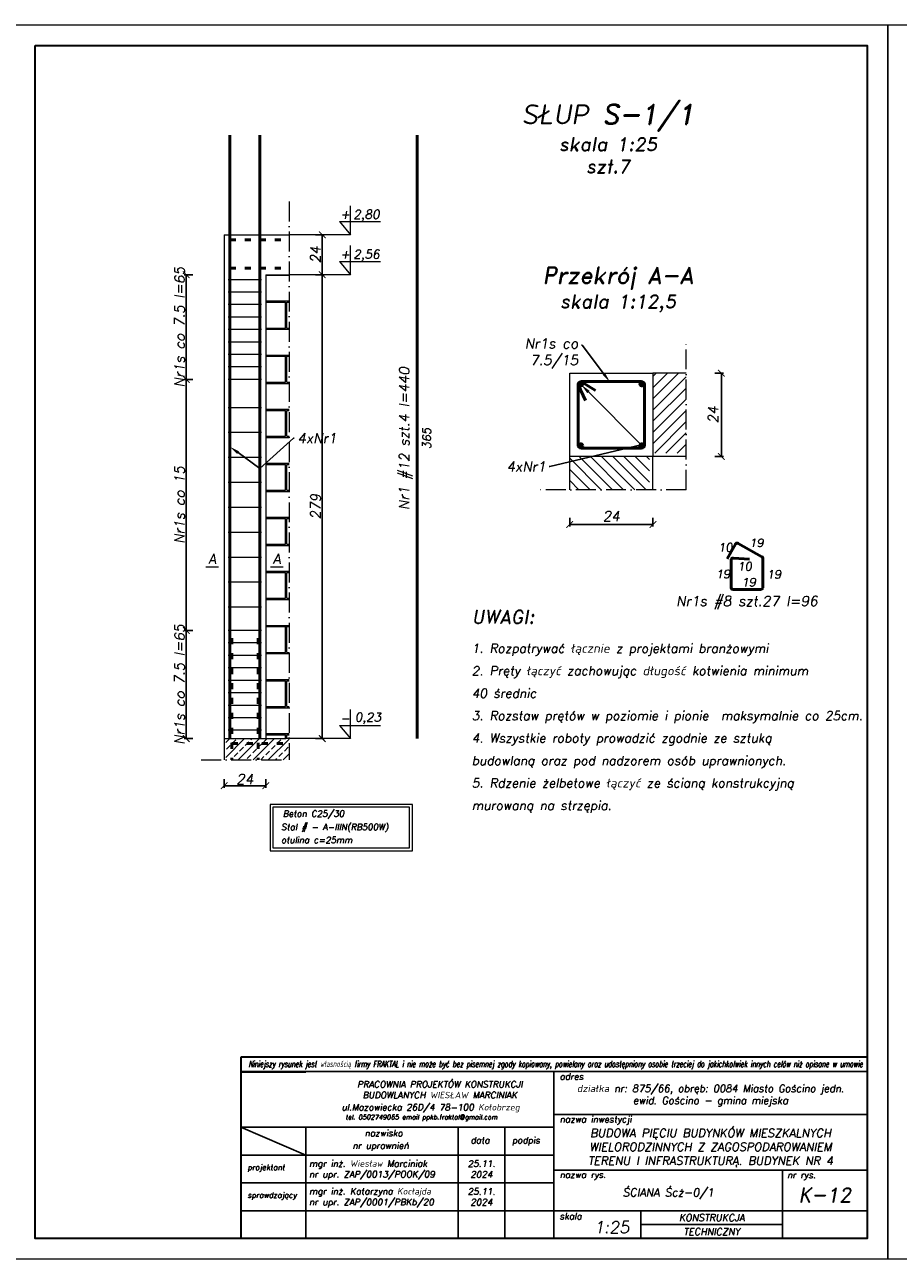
# Model space of a CAD drawing. Header units: millimetres. Extents: x 295948 to 312016, y 6878 to 18016.
# Tile 48 of 252: x 303148 to 303673, y 12818 to 13561. Entities that reach past the tile are written whole.
import ezdxf
from ezdxf import colors
from ezdxf.entities.mleader import LeaderData, LeaderLine
from ezdxf.math import Vec2, Vec3

# ---------------------------------------------------------------- set-up
doc = ezdxf.new("R2010")
doc.units = ezdxf.units.MM
doc.linetypes.add('ACAD_ISO03W100', pattern=[30, 12, -18])
doc.linetypes.add('ACAD_ISO10W100', pattern=[18, 12, -3, 0, -3])
for name, color, linetype, lineweight in [('konstrukcja', 3, 'Continuous', 35), ('konstrukcja fundamenty', 6, 'ACAD_ISO10W100', 35), ('konstrukcja wymiary', 1, 'Continuous', 13), ('kreskowanie', 253, 'Continuous', 0), ('opisy', 2, 'Continuous', 18), ('osie', 5, 'ACAD_ISO10W100', 13), ('zbrojenie', 4, 'Continuous', 50), ('ściany konstrukcja', 85, 'Continuous', 20)]:
    doc.layers.add(name, color=color, linetype=linetype, lineweight=lineweight)
doc.layers.add('tabelka', color=5, linetype='Continuous')
doc.styles.add('KONSTRUKCJA', font='romand.shx', dxfattribs={"oblique": 10})
doc.styles.add('konstrukcja3', font='romand.shx', dxfattribs={"oblique": 10, "height": 6})
doc.styles.add('mój opis', font='romand.shx', dxfattribs={"oblique": 20})
doc.styles.get("Standard").update_dxf_attribs({"font": 'romand.shx', "oblique": 10})
doc.dimstyles.new('125', dxfattribs={"dimtxt": 6, "dimasz": 4, "dimexe": 1.25, "dimexo": 0.625, "dimgap": 1, "dimtad": 1, "dimdec": 0, "dimtxsty": 'konstrukcja3', "dimblk": 'ARCHTICK', "dimcen": 2.5, "dimadec": 0, "dimazin": 0, "dimtfac": 1, "dimtdec": 0, "dimtix": 1, "dimtmove": 0, "dimatfit": 3, "dimfxl": 4, "dimfxlon": 1, "dimarcsym": 0})
doc.dimstyles.new('125 do 112.5', dxfattribs={"dimtxt": 6, "dimasz": 4, "dimexe": 1.25, "dimexo": 0.625, "dimgap": 2, "dimtad": 1, "dimdec": 0, "dimlfac": 0.5, "dimrnd": 0.5, "dimtxsty": 'konstrukcja3', "dimblk": 'ARCHTICK', "dimcen": 2.5, "dimadec": 0, "dimazin": 0, "dimtfac": 1, "dimtdec": 0, "dimtix": 1, "dimtmove": 0, "dimatfit": 3, "dimfxl": 4, "dimfxlon": 1, "dimarcsym": 0})

# ---------------------------------------------------------------- blocks, each defined once
blk = doc.blocks.new('_ArchTick')
at = {"color": 0, "linetype": 'ByBlock', "lineweight": 13, "const_width": 0.15}
blk.add_lwpolyline([(-0.5, -0.5), (0.5, 0.5)], dxfattribs=at)
blk = doc.blocks.new('*D1698')
at = {"layer": 'Defpoints', "color": 0, "transparency": 16777216}
for p in [(303267.37, 13131.34), (303292.37, 13131.34), (303292.37, 13103.02)]:
    blk.add_point(p, dxfattribs=at)
at = {"layer": 'konstrukcja wymiary', "color": 0, "lineweight": -2, "transparency": 16777216}
for p, q in [((303267.37, 13107.02), (303267.37, 13101.77)), ((303292.37, 13107.02), (303292.37, 13101.77)), ((303267.37, 13103.02), (303292.37, 13103.02))]:
    blk.add_line(p, q, dxfattribs=at)
at = {"layer": 'konstrukcja wymiary', "color": 0, "lineweight": -2, "transparency": 16777216, "xscale": 4, "yscale": 4, "zscale": 4, "rotation": 180}
blk.add_blockref('_ArchTick', (303267.37, 13103.02), dxfattribs=at)
at = {"layer": 'konstrukcja wymiary', "color": 0, "lineweight": -2, "transparency": 16777216, "xscale": 4, "yscale": 4, "zscale": 4}
blk.add_blockref('_ArchTick', (303292.37, 13103.02), dxfattribs=at)
at = {"layer": 'konstrukcja wymiary', "color": 0, "transparency": 16777216, "insert": (303279.87, 13107.02), "char_height": 6, "attachment_point": 5, "style": 'konstrukcja3'}
blk.add_mtext('24', dxfattribs=at)
blk = doc.blocks.new('*D1699')
at = {"layer": 'Defpoints', "color": 0, "transparency": 16777216}
for p in [(303244.61, 13196.34), (303270.87, 13196.34), (303267.37, 13131.34)]:
    blk.add_point(p, dxfattribs=at)
at = {"layer": 'konstrukcja wymiary', "color": 0, "lineweight": -2, "transparency": 16777216}
for p, q in [((303248.61, 13196.34), (303243.36, 13196.34)), ((303244.61, 13131.34), (303244.61, 13196.34)), ((303248.61, 13131.34), (303243.36, 13131.34))]:
    blk.add_line(p, q, dxfattribs=at)
at = {"layer": 'konstrukcja wymiary', "color": 0, "lineweight": -2, "transparency": 16777216, "xscale": 4, "yscale": 4, "zscale": 4}
for p, rotation in [((303244.61, 13196.34), 90), ((303244.61, 13131.34), 270)]:
    blk.add_blockref('_ArchTick', p, dxfattribs=dict(at, rotation=rotation))
at = {"layer": 'konstrukcja wymiary', "color": 0, "transparency": 16777216, "insert": (303240.61, 13163.84), "char_height": 6, "attachment_point": 5, "rotation": 90, "style": 'konstrukcja3'}
blk.add_mtext('Nr1s co 7.5 l=65', dxfattribs=at)
blk = doc.blocks.new('*D1700')
at = {"layer": 'Defpoints', "color": 0, "transparency": 16777216}
for p in [(303244.61, 13347.34), (303270.89, 13347.34), (303270.87, 13196.34)]:
    blk.add_point(p, dxfattribs=at)
at = {"layer": 'konstrukcja wymiary', "color": 0, "lineweight": -2, "transparency": 16777216}
for p, q in [((303248.61, 13347.34), (303243.36, 13347.34)), ((303244.61, 13196.34), (303244.61, 13347.34)), ((303248.61, 13196.34), (303243.36, 13196.34))]:
    blk.add_line(p, q, dxfattribs=at)
at = {"layer": 'konstrukcja wymiary', "color": 0, "lineweight": -2, "transparency": 16777216, "xscale": 4, "yscale": 4, "zscale": 4}
for p, rotation in [((303244.61, 13347.34), 90), ((303244.61, 13196.34), 270)]:
    blk.add_blockref('_ArchTick', p, dxfattribs=dict(at, rotation=rotation))
at = {"layer": 'konstrukcja wymiary', "color": 0, "transparency": 16777216, "insert": (303240.61, 13271.84), "char_height": 6, "attachment_point": 5, "rotation": 90, "style": 'konstrukcja3'}
blk.add_mtext('Nr1s co 15', dxfattribs=at)
blk = doc.blocks.new('*D1701')
at = {"layer": 'Defpoints', "color": 0, "transparency": 16777216}
for p in [(303244.61, 13410.34), (303292.37, 13410.34), (303270.89, 13347.34)]:
    blk.add_point(p, dxfattribs=at)
at = {"layer": 'konstrukcja wymiary', "color": 0, "lineweight": -2, "transparency": 16777216}
for p, q in [((303248.61, 13410.34), (303243.36, 13410.34)), ((303244.61, 13347.34), (303244.61, 13410.34)), ((303248.61, 13347.34), (303243.36, 13347.34))]:
    blk.add_line(p, q, dxfattribs=at)
at = {"layer": 'konstrukcja wymiary', "color": 0, "lineweight": -2, "transparency": 16777216, "xscale": 4, "yscale": 4, "zscale": 4}
for p, rotation in [((303244.61, 13410.34), 90), ((303244.61, 13347.34), 270)]:
    blk.add_blockref('_ArchTick', p, dxfattribs=dict(at, rotation=rotation))
at = {"layer": 'konstrukcja wymiary', "color": 0, "transparency": 16777216, "insert": (303240.61, 13378.84), "char_height": 6, "attachment_point": 5, "rotation": 90, "style": 'konstrukcja3'}
blk.add_mtext('Nr1s co 7.5 l=65', dxfattribs=at)
blk = doc.blocks.new('*D1704')
at = {"layer": 'Defpoints', "color": 0, "transparency": 16777216}
for p in [(303306.37, 13410.34), (303326.37, 13410.34), (303304.37, 13131.34)]:
    blk.add_point(p, dxfattribs=at)
at = {"layer": 'konstrukcja wymiary', "color": 0, "lineweight": -2, "transparency": 16777216}
for p, q in [((303322.37, 13410.34), (303327.62, 13410.34)), ((303326.37, 13131.34), (303326.37, 13410.34)), ((303322.37, 13131.34), (303327.62, 13131.34))]:
    blk.add_line(p, q, dxfattribs=at)
at = {"layer": 'konstrukcja wymiary', "color": 0, "lineweight": -2, "transparency": 16777216, "xscale": 4, "yscale": 4, "zscale": 4}
for p, rotation in [((303326.37, 13410.34), 90), ((303326.37, 13131.34), 270)]:
    blk.add_blockref('_ArchTick', p, dxfattribs=dict(at, rotation=rotation))
at = {"layer": 'konstrukcja wymiary', "color": 0, "transparency": 16777216, "insert": (303322.37, 13270.84), "char_height": 6, "attachment_point": 5, "rotation": 90, "style": 'konstrukcja3'}
blk.add_mtext('279', dxfattribs=at)
blk = doc.blocks.new('*D1705')
at = {"layer": 'Defpoints', "color": 0, "transparency": 16777216}
for p in [(303306.37, 13434.34), (303326.37, 13434.34), (303306.37, 13410.34)]:
    blk.add_point(p, dxfattribs=at)
at = {"layer": 'konstrukcja wymiary', "color": 0, "lineweight": -2, "transparency": 16777216}
for p, q in [((303322.37, 13434.34), (303327.62, 13434.34)), ((303326.37, 13410.34), (303326.37, 13434.34)), ((303322.37, 13410.34), (303327.62, 13410.34))]:
    blk.add_line(p, q, dxfattribs=at)
at = {"layer": 'konstrukcja wymiary', "color": 0, "lineweight": -2, "transparency": 16777216, "xscale": 4, "yscale": 4, "zscale": 4}
for p, rotation in [((303326.37, 13434.34), 90), ((303326.37, 13410.34), 270)]:
    blk.add_blockref('_ArchTick', p, dxfattribs=dict(at, rotation=rotation))
at = {"layer": 'konstrukcja wymiary', "color": 0, "transparency": 16777216, "insert": (303322.37, 13422.34), "char_height": 6, "attachment_point": 5, "rotation": 90, "style": 'konstrukcja3'}
blk.add_mtext('24', dxfattribs=at)
blk = doc.blocks.new('*D1702')
at = {"layer": 'Defpoints', "color": 0, "transparency": 16777216}
for p in [(303475.08, 13301.05), (303525.08, 13301.05), (303525.08, 13260.11)]:
    blk.add_point(p, dxfattribs=at)
at = {"layer": 'konstrukcja wymiary', "color": 0, "lineweight": -2, "transparency": 16777216}
for p, q in [((303475.08, 13264.11), (303475.08, 13258.86)), ((303525.08, 13264.11), (303525.08, 13258.86)), ((303475.08, 13260.11), (303525.08, 13260.11))]:
    blk.add_line(p, q, dxfattribs=at)
at = {"layer": 'konstrukcja wymiary', "color": 0, "lineweight": -2, "transparency": 16777216, "xscale": 4, "yscale": 4, "zscale": 4, "rotation": 180}
blk.add_blockref('_ArchTick', (303475.08, 13260.11), dxfattribs=at)
at = {"layer": 'konstrukcja wymiary', "color": 0, "lineweight": -2, "transparency": 16777216, "xscale": 4, "yscale": 4, "zscale": 4}
blk.add_blockref('_ArchTick', (303525.08, 13260.11), dxfattribs=at)
at = {"layer": 'konstrukcja wymiary', "color": 0, "transparency": 16777216, "insert": (303500.08, 13265.11), "char_height": 6, "attachment_point": 5, "style": 'konstrukcja3'}
blk.add_mtext('24', dxfattribs=at)
blk = doc.blocks.new('*D1703')
at = {"layer": 'Defpoints', "color": 0, "transparency": 16777216}
for p in [(303475.08, 13351.05), (303566.21, 13351.05), (303475.08, 13301.05)]:
    blk.add_point(p, dxfattribs=at)
at = {"layer": 'konstrukcja wymiary', "color": 0, "lineweight": -2, "transparency": 16777216}
for p, q in [((303562.21, 13351.05), (303567.46, 13351.05)), ((303566.21, 13301.05), (303566.21, 13351.05)), ((303562.21, 13301.05), (303567.46, 13301.05))]:
    blk.add_line(p, q, dxfattribs=at)
at = {"layer": 'konstrukcja wymiary', "color": 0, "lineweight": -2, "transparency": 16777216, "xscale": 4, "yscale": 4, "zscale": 4}
for p, rotation in [((303566.21, 13351.05), 90), ((303566.21, 13301.05), 270)]:
    blk.add_blockref('_ArchTick', p, dxfattribs=dict(at, rotation=rotation))
at = {"layer": 'konstrukcja wymiary', "color": 0, "transparency": 16777216, "insert": (303561.21, 13326.05), "char_height": 6, "attachment_point": 5, "rotation": 90, "style": 'konstrukcja3'}
blk.add_mtext('24', dxfattribs=at)

msp = doc.modelspace()

# ---------------------------------------------------------------- hatches: boundary and pattern name
at = {"layer": 'kreskowanie'}
h = msp.add_hatch(dxfattribs=at)
h.set_pattern_fill('AR-B816C', color=256, scale=0.08, style=0)
h.set_pattern_definition([(0, (88790.84, 5265.746), (16.256, 16.256), [31.75, -0.762]), (0, (88774.585, 5266.508), (16.256, 16.256), [31.75, -0.762]), (90, (88790.84, 5265.746), (-16.256, 16.256), [-17.018, 15.494]), (90, (88790.079, 5265.746), (-16.256, 16.256), [-17.018, 15.494])])
h.paths.add_polyline_path([(303306.375, 13311.628), (303292.375, 13309.74), (303292.375, 13131.339), (303304.375, 13131.339), (303306.375, 13131.339)])
h.paths.add_polyline_path([(303306.375, 13311.628), (303306.375, 13410.339), (303292.375, 13410.339), (303292.375, 13309.74)])
h.paths.add_polyline_path([(303294.94, 13234.926), (303302.511, 13234.926), (303304.09, 13243.881), (303296.519, 13243.881)], flags=24)
h = msp.add_hatch(dxfattribs=at)
h.set_pattern_fill('ANSI31', color=256, scale=1.5, style=0)
h.set_pattern_definition([(45, (167496.268, 9175.165), (-3.36759605, 3.36759605), [])])
h.paths.add_polyline_path([(303545.081, 13351.047), (303525.081, 13351.047), (303525.081, 13303.047), (303545.081, 13303.047)])
h = msp.add_hatch(dxfattribs=at)
h.set_pattern_fill('ANSI31', color=256, scale=1.5, angle=-90, style=0)
h.set_pattern_definition([(315, (299347.1985, 149329.8597), (3.36759605, 3.36759605), [])])
h.paths.add_polyline_path([(303523.081, 13281.047), (303523.081, 13301.047), (303475.081, 13301.047), (303475.081, 13281.047)])
h = msp.add_hatch(dxfattribs=at)
h.set_pattern_fill('ANSI33', color=256, style=0)
h.set_pattern_definition([(45, (126153.488, -12129.762), (-4.49012806, 4.49012806), []), (45, (126157.978, -12129.762), (-4.49012806, 4.49012806), [3.175, -1.5875])])
h.paths.add_polyline_path([(303268.375, 13131.339), (303268.375, 13118.566), (303306.375, 13118.566), (303306.375, 13131.339)])
at = {"layer": 'zbrojenie'}
h = msp.add_hatch(color=256, dxfattribs=at)
edge = h.paths.add_edge_path()
edge.add_arc((303481.738, 13344.655), 1.188, 360, 540, ccw=False)
edge.add_arc((303481.738, 13344.655), 1.188, 180, 360, ccw=False)
h = msp.add_hatch(color=256, dxfattribs=at)
edge = h.paths.add_edge_path()
edge.add_arc((303518.423, 13344.655), 1.188, 0, 180)
edge.add_arc((303518.423, 13344.655), 1.188, 180, 360)
h = msp.add_hatch(color=256, dxfattribs=at)
edge = h.paths.add_edge_path()
edge.add_arc((303481.738, 13307.439), 1.188, 180, 360)
edge.add_arc((303481.738, 13307.439), 1.188, 360, 540)
h = msp.add_hatch(color=256, dxfattribs=at)
edge = h.paths.add_edge_path()
edge.add_arc((303518.423, 13307.439), 1.188, 180, 360, ccw=False)
edge.add_arc((303518.423, 13307.439), 1.188, 0, 180, ccw=False)

# ---------------------------------------------------------------- linework, layer by layer
msp.add_line((303277.394, 12930.642), (303316.429, 12930.642))
at = {"layer": 'konstrukcja'}
msp.add_lwpolyline([(303153.785, 13548.187), (303653.785, 13548.187), (303653.785, 12830.687), (303153.785, 12830.687)], close=True, dxfattribs=at)
at = {"layer": 'konstrukcja fundamenty', "linetype": 'Continuous'}
for p, q in [((303653.785, 12939.836), (303277.394, 12939.836)), ((303277.394, 12939.836), (303277.394, 12830.687)), ((303277.394, 12931.058), (303277.394, 12830.687))]:
    msp.add_line(p, q, dxfattribs=at)
at = {"layer": 'konstrukcja wymiary'}
for p, q in [((303343.414, 13434.339), (303306.375, 13434.339)), ((303343.414, 13410.339), (303306.375, 13410.339)), ((303289.875, 13407.339), (303269.875, 13407.339)), ((303289.875, 13399.839), (303269.875, 13399.839)), ((303289.875, 13392.339), (303269.875, 13392.339)), ((303289.875, 13384.839), (303269.875, 13384.839)), ((303289.875, 13377.339), (303269.875, 13377.339)), ((303289.875, 13369.839), (303269.875, 13369.839)), ((303289.875, 13362.339), (303269.875, 13362.339)), ((303289.875, 13354.839), (303269.875, 13354.839)), ((303289.875, 13347.339), (303269.875, 13347.339)), ((303289.875, 13330.339), (303269.875, 13330.339)), ((303289.875, 13315.339), (303269.875, 13315.339)), ((303289.875, 13300.339), (303269.875, 13300.339)), ((303289.875, 13285.339), (303269.875, 13285.339)), ((303289.875, 13270.339), (303269.875, 13270.339)), ((303289.875, 13255.339), (303269.875, 13255.339)), ((303289.875, 13240.339), (303269.875, 13240.339)), ((303264.009, 13234.507), (303256.382, 13234.507)), ((303302.799, 13234.507), (303295.172, 13234.507)), ((303289.875, 13225.339), (303269.875, 13225.339)), ((303289.875, 13210.339), (303269.875, 13210.339)), ((303289.875, 13196.339), (303269.875, 13196.339)), ((303289.875, 13188.839), (303269.875, 13188.839)), ((303289.875, 13181.339), (303269.875, 13181.339)), ((303289.875, 13173.839), (303269.875, 13173.839)), ((303289.875, 13166.339), (303269.875, 13166.339)), ((303289.875, 13158.839), (303269.875, 13158.839)), ((303289.875, 13151.339), (303269.875, 13151.339)), ((303289.875, 13143.839), (303269.875, 13143.839)), ((303289.875, 13136.339), (303269.875, 13136.339)), ((303343.414, 13131.339), (303304.375, 13131.339))]:
    msp.add_line(p, q, dxfattribs=at)
for points in [[(303141.285, 13560.687), (303666.285, 13560.687), (303666.285, 12818.187), (303141.285, 12818.187)], [(303666.285, 13560.687), (304191.285, 13560.687), (304191.285, 12818.187), (303666.285, 12818.187)], [(303294.966, 13063.903), (303380.503, 13063.903), (303380.503, 13091.694), (303294.966, 13091.694)], [(303296.646, 13065.583), (303378.823, 13065.583), (303378.823, 13090.014), (303296.646, 13090.014)]]:
    msp.add_lwpolyline(points, close=True, dxfattribs=at)
at = {"layer": 'opisy'}
for p, q in [((303343.414, 13434.339), (303343.414, 13451.815)), ((303336.755, 13442.229), (303361.402, 13442.229)), ((303336.755, 13442.229), (303343.414, 13434.339)), ((303343.414, 13410.339), (303343.414, 13427.815)), ((303336.755, 13418.229), (303361.402, 13418.229)), ((303336.755, 13418.229), (303343.414, 13410.339)), ((303343.414, 13131.339), (303343.414, 13148.815)), ((303336.755, 13139.229), (303361.402, 13139.229)), ((303336.755, 13139.229), (303343.414, 13131.339))]:
    msp.add_line(p, q, dxfattribs=at)
at = {"layer": 'osie'}
for p, q in [((303306.375, 13454.418), (303306.375, 13118.566)), ((303545.081, 13281.047), (303545.081, 13371.047)), ((303545.081, 13281.047), (303455.081, 13281.047)), ((303253.572, 13118.566), (303306.375, 13118.566))]:
    msp.add_line(p, q, dxfattribs=at)
at = {"layer": 'tabelka', "color": 2, "linetype": 'ByBlock'}
for p, q in [((303653.785, 12931.058), (303277.394, 12931.058)), ((303653.785, 12931.058), (303277.394, 12931.058)), ((303465.589, 12931.058), (303465.589, 12830.687)), ((303465.589, 12931.058), (303465.589, 12830.687)), ((303653.785, 12931.058), (303653.785, 12830.687)), ((303653.785, 12931.058), (303653.785, 12830.687)), ((303465.589, 12905.284), (303653.785, 12905.284)), ((303277.394, 12897.601), (303465.589, 12897.601)), ((303277.394, 12897.601), (303316.56, 12880.873)), ((303277.394, 12897.601), (303465.589, 12897.601)), ((303277.394, 12897.601), (303316.56, 12880.873)), ((303316.56, 12897.601), (303316.56, 12830.687)), ((303316.56, 12897.601), (303316.56, 12830.687)), ((303408.043, 12897.601), (303408.043, 12830.687)), ((303408.043, 12897.601), (303408.043, 12830.687)), ((303436.075, 12897.601), (303436.075, 12830.687)), ((303277.394, 12880.873), (303465.589, 12880.873)), ((303277.394, 12880.873), (303465.589, 12880.873)), ((303465.589, 12871.816), (303653.785, 12871.816)), ((303465.589, 12871.816), (303653.785, 12871.816)), ((303603.027, 12871.816), (303603.027, 12830.687)), ((303603.027, 12871.816), (303603.027, 12830.687)), ((303277.394, 12864.144), (303465.589, 12864.144)), ((303277.394, 12864.144), (303465.589, 12864.144)), ((303277.394, 12847.416), (303653.785, 12847.416)), ((303277.394, 12847.416), (303603.027, 12847.416)), ((303517.866, 12847.416), (303517.866, 12830.687)), ((303517.866, 12847.416), (303517.866, 12830.687)), ((303517.866, 12839.052), (303603.027, 12839.052)), ((303277.394, 12830.687), (303653.785, 12830.687)), ((303277.394, 12830.687), (303653.785, 12830.687)), ((303319.215, 12830.687), (303653.785, 12830.687)), ((303319.215, 12830.687), (303653.785, 12830.687))]:
    msp.add_line(p, q, dxfattribs=at)
at = {"layer": 'zbrojenie', "ltscale": 0.5}
for p, q in [((303270.894, 13131.339), (303270.894, 13494.339)), ((303288.875, 13131.339), (303288.875, 13494.339)), ((303383.41, 13131.339), (303383.41, 13494.339))]:
    msp.add_line(p, q, dxfattribs=at)
at = {"layer": 'zbrojenie', "linetype": 'ACAD_ISO03W100', "ltscale": 0.3}
for p, q in [((303270.894, 13431.339), (303306.375, 13431.339)), ((303270.894, 13414.166), (303306.375, 13414.166)), ((303272.012, 13191.761), (303272.012, 13118.566)), ((303287.8, 13191.761), (303287.8, 13118.566)), ((303272.012, 13128.339), (303306.375, 13128.339))]:
    msp.add_line(p, q, dxfattribs=at)
at = {"layer": 'zbrojenie'}
for p, q in [((303480.081, 13344.047), (303484.523, 13334.652)), ((303482.081, 13345.967), (303490.524, 13340.651)), ((303574.663, 13248.19), (303569.792, 13239.442)), ((303590.622, 13240.703), (303576.325, 13248.747)), ((303572.078, 13238.937), (303572.078, 13222.038)), ((303573.424, 13239.926), (303583.211, 13239.272)), ((303591.078, 13222.038), (303591.078, 13239.533)), ((303573.078, 13221.038), (303590.078, 13221.038))]:
    msp.add_line(p, q, dxfattribs=at)
msp.add_lwpolyline([(303482.081, 13346.047), (303518.081, 13346.047, -0.4142136), (303520.081, 13344.047), (303520.081, 13308.047, -0.4142136), (303518.081, 13306.047), (303482.081, 13306.047, -0.4142136), (303480.081, 13308.047), (303480.081, 13344.047, -0.4142136)], format="xyb", close=True, dxfattribs=at)
for centre in [(303481.738, 13344.655), (303518.423, 13344.655), (303481.738, 13307.439), (303518.423, 13307.439)]:
    msp.add_circle(centre, 1.188, dxfattribs=at)
for centre, radius, start, end in [((303575.703, 13247.844), 1.096, 55.439477, 161.610495), ((303573.157, 13238.879), 1.08, 75.683383, 176.898135), ((303590.281, 13239.896), 0.875, 335.461843, 67.114953), ((303573.078, 13222.038), 1, 180, 270), ((303590.078, 13222.038), 1, 270, 0)]:
    msp.add_arc(centre, radius, start, end, dxfattribs=at)
at = {"layer": 'ściany konstrukcja'}
for p, q in [((303267.375, 13434.339), (303267.375, 13118.566)), ((303267.375, 13434.339), (303306.375, 13434.339)), ((303292.375, 13410.339), (303292.375, 13131.339)), ((303292.375, 13410.339), (303306.375, 13410.339)), ((303545.081, 13351.047), (303525.081, 13351.047)), ((303475.081, 13281.047), (303475.081, 13301.047)), ((303545.081, 13301.047), (303525.081, 13301.047)), ((303525.081, 13281.047), (303525.081, 13301.047)), ((303267.375, 13131.339), (303304.375, 13131.339))]:
    msp.add_line(p, q, dxfattribs=at)
msp.add_lwpolyline([(303475.081, 13351.047), (303525.081, 13351.047), (303525.081, 13301.047), (303475.081, 13301.047)], close=True, dxfattribs=at)

# ---------------------------------------------------------------- texts
at = {"insert": (303281.984, 12937.608), "char_height": 3.801927, "width": 361.1286, "attachment_point": 1}
msp.add_mtext('{\\Fsimplex|c238;\\W0.6;Niniejszy rysunek jest własnością firmy FRAKTAL i nie może być bez pisemnej zgody kopiowany, powielany oraz udostępniony osobie trzeciej do jakichkolwiek innych celów niż opisane w umowie}', dxfattribs=at)
at = {"style": 'mój opis'}
for s, insert, char_height, width, attachment_point in [('{\\Q10;adres}', (303469.043, 12930.097), 3.87233, 191.63894, 1), ('\\pxqc;{\\Q10;PRACOWNIA PROJEKTÓW KONSTRUKCJI\\PBUDOWLANYCH WIESŁAW MARCINIAK}', (303301.187, 12925.368), 3.87233, 191.63894, 1), ('\\pxqc;{\\Q10;działka nr: 875/66, obręb: 0084 Miasto Gościno jedn. ewid. Gościno - gmina miejska }', (303559.687, 12916.613), 4.33333, 188.19538, 5), ('{\\Q10;ul.Mazowiecka 26D/4 78-100 Kołobrzeg\\P\\pxql;\\H0.85511x; \\H0.85714x;tel. 0502749065 email ppkb.fraktal@gmail.com}', (303337.992, 12911.574), 3.87233, 191.63894, 1), ('{\\Q10;nazwa inwestycji}', (303469.043, 12904.322), 3.87233, 191.63894, 1), ('\\pxsm1,qc;{\\Q10;BUDOWA PIĘCIU BUDYNKÓW MIESZKALNYCH WIELORODZINNYCH Z ZAGOSPODAROWANIEM TERENU I INFRASTRUKTURĄ. BUDYNEK NR 4}', (303559.687, 12885.22), 4.999995, 188.19538, 5), ('{\\Q10;nazwisko}', (303351.822, 12896.032), 3.87233, 191.63894, 1), ('{\\Q10;data}', (303415.496, 12891.729), 3.87233, 191.63894, 1), ('{\\Q10;podpis}', (303440.401, 12891.729), 3.87233, 191.63894, 1), ('{\\Q10;nr uprawnień}', (303344.513, 12888.518), 3.87233, 191.63894, 1), ('\\pxt20;{\\Q10;projektant}', (303281.418, 12875.164), 3.31128, 191.63894, 1), ('{\\Q10;mgr inż. Wiesław Marciniak}', (303318.44, 12877.758), 3.87233, 191.63894, 1), ('{\\Q10;25.11.\\P2024}', (303422.059, 12872.509), 3.87233, 28.03215, 5), ('\\A1;{\\Q10;nr upr. ZAP/0013/POOK/09}', (303318.44, 12871.282), 3.87233, 191.63894, 1), ('{\\Q10;nazwa rys.}', (303469.043, 12870.977), 3.86666, 191.63894, 1), ('{\\Q10;nr rys.}', (303605.743, 12870.87), 3.87233, 191.63894, 1), ('{\\Q10;mgr inż. Katarzyna Kocłajda}', (303318.44, 12861.029), 3.87233, 191.63894, 1), ('{\\Q10;25.11.\\P2024}', (303422.059, 12855.78), 3.87233, 28.03215, 5), ('\\pxqc;{\\Q10;ŚCIANA Ścż-0/1}', (303534.308, 12857.625), 4.79999, 137.43732, 5), ('{\\Q10;K-12}', (303628.406, 12856.936), 8.62312, 50.75806, 5), ('\\pxt20;{\\Q10;sprawdzający}', (303281.418, 12858.435), 3.31128, 191.63894, 1), ('\\A1;{\\Q10;nr upr. ZAP/0001/PBKb/20}', (303318.44, 12854.553), 3.87233, 191.63894, 1), ('{\\Q10;skala}', (303468.974, 12846.042), 3.87233, 191.63894, 1), ('{\\Q10;KONSTRUKCJA}', (303560.446, 12843.234), 4.18212, 85.16082, 5), ('{\\Q10;1:25}', (303489.748, 12841.041), 7.04061, 191.63894, 1), ('{\\Q10;TECHNICZNY}', (303560.446, 12834.87), 4.18212, 85.16082, 5)]:
    msp.add_mtext(s, dxfattribs=dict(at, insert=insert, char_height=char_height, width=width, attachment_point=attachment_point))
at = {"layer": 'opisy', "style": 'KONSTRUKCJA'}
for s, insert, char_height, width, attachment_point in [('SŁUP S-1/1\\P\\pxqc;{\\H0.66666x;skala 1:25\\Pszt.7}', (303498.098, 13492.116), 12, 259.43806, 5), ('+', (303337.171, 13449.26), 5.25, 5.25172, 1), ('2,80', (303345.077, 13449.26), 5.25, 5.25172, 1), ('+', (303337.171, 13425.26), 5.25, 5.25172, 1), ('2,56', (303345.077, 13425.26), 5.25, 5.25172, 1), ('\\pxqc;{\\H0.66667x;Przekrój A-A}\\P{\\H0.53333x;skala 1:12,5}', (303504.167, 13401.398), 15, 314.05598, 5), ('\\pxql;10', (303605.897, 13248.859), 5, 41.60004, 3), ('\\pxql;19', (303626.27, 13251.579), 5, 43.21363, 3), ('\\pxql;19', (303606.193, 13232.828), 5, 43.21363, 3), ('\\pxql;10', (303619.158, 13237.438), 5, 43.21363, 3), ('\\pxql;19', (303636.804, 13232.656), 5, 43.21363, 3), ('\\pxql;19', (303621.59, 13227.893), 5, 43.21363, 3), ('\\pxqc;Nr1s #8 szt.27 l=96', (303581.578, 13213.071), 6, 122.63167, 5), ('\\A1;\\pxsm1.5;{\\H1.5x;UWAGI:\\P}1. Rozpatrywać łącznie z projektami branżowymi\\P2. Pręty łączyć zachowując długość kotwienia minimum 40 średnic\\P3. Rozstaw prętów w poziomie i pionie  maksymalnie co 25cm.\\P4. Wszystkie roboty prowadzić zgodnie ze sztuką budowlaną oraz pod nadzorem osób uprawnionych.\\P5. Rdzenie żelbetowe łączyć ze ścianą konstrukcyjną murowaną na strzępia.', (303416.201, 13208.592), 5.4, 226.45844, 1), ('-', (303337.171, 13146.26), 5.25, 5.25172, 1), ('0,23', (303345.983, 13146.85), 5.25, 5.25172, 1), ('Beton C25/30', (303302.652, 13088.124), 3.78, 119.54237, 1), ('Stal # - A-IIIN(RB500W) ', (303301.667, 13080.107), 3.78, 119.54237, 1), ('otulina c=25mm', (303301.637, 13072.223), 3.78, 119.54237, 1)]:
    msp.add_mtext(s, dxfattribs=dict(at, insert=insert, char_height=char_height, width=width, attachment_point=attachment_point))
at = {"layer": 'opisy', "attachment_point": 5, "rotation": 90, "style": 'KONSTRUKCJA'}
for s, insert, char_height, width in [('Nr1 #12 szt.4 l=440', (303376.609, 13311.809), 6, 164.98813), ('365', (303389.117, 13311.809), 5, 30.54323)]:
    msp.add_mtext(s, dxfattribs=dict(at, insert=insert, char_height=char_height, width=width))
at = {"layer": 'opisy', "char_height": 6, "attachment_point": 5}
for insert in [(303260.196, 13239.403), (303298.986, 13239.403)]:
    msp.add_mtext('A', dxfattribs=dict(at, insert=insert))

# ---------------------------------------------------------------- dimensions: what is measured, and where the dimension line sits
at = {"layer": 'konstrukcja wymiary'}
dim = msp.add_linear_dim(base=(303326.375, 13434.339), p1=(303306.375, 13410.339), p2=(303306.375, 13434.339), angle=90, dimstyle='125', override={"dimtmove": 1}, dxfattribs=at)
dim.commit()
dim.dimension.update_dxf_attribs({"geometry": '*D1705', "text_midpoint": (303322.375, 13422.339)})
for base, p1, p2, picture, middle in [((303244.609, 13410.339), (303270.894, 13347.339), (303292.375, 13410.339), '*D1701', (303244.609, 13378.839)), ((303244.609, 13196.339), (303267.375, 13131.339), (303270.875, 13196.339), '*D1699', (303244.609, 13163.839))]:
    dim = msp.add_linear_dim(base=base, p1=p1, p2=p2, angle=90, text='Nr1s co 7.5 l=65', dimstyle='125', dxfattribs=at)
    dim.commit()
    dim.dimension.update_dxf_attribs({"geometry": picture, "text_midpoint": middle, "dimtype": 160})
dim = msp.add_linear_dim(base=(303326.375, 13410.339), p1=(303304.375, 13131.339), p2=(303306.375, 13410.339), angle=90, dimstyle='125', dxfattribs=at)
dim.commit()
dim.dimension.update_dxf_attribs({"geometry": '*D1704', "text_midpoint": (303322.375, 13270.839)})
dim = msp.add_linear_dim(base=(303566.214, 13351.047), p1=(303475.081, 13301.047), p2=(303475.081, 13351.047), angle=90, text='24', dimstyle='125 do 112.5', dxfattribs=at)
dim.commit()
dim.dimension.update_dxf_attribs({"geometry": '*D1703', "text_midpoint": (303561.214, 13326.047)})
dim = msp.add_linear_dim(base=(303244.609, 13347.339), p1=(303270.875, 13196.339), p2=(303270.894, 13347.339), angle=90, text='Nr1s co 15', dimstyle='125', override={"dimtmove": 1}, dxfattribs=at)
dim.commit()
dim.dimension.update_dxf_attribs({"geometry": '*D1700', "text_midpoint": (303244.609, 13271.839), "dimtype": 160})
dim = msp.add_linear_dim(base=(303525.081, 13260.113), p1=(303475.081, 13301.047), p2=(303525.081, 13301.047), text='24', dimstyle='125 do 112.5', dxfattribs=at)
dim.commit()
dim.dimension.update_dxf_attribs({"geometry": '*D1702', "text_midpoint": (303500.081, 13265.113)})
dim = msp.add_linear_dim(base=(303292.375, 13103.02), p1=(303267.375, 13131.339), p2=(303292.375, 13131.339), text='24', dimstyle='125', override={"dimtmove": 1}, dxfattribs=at)
dim.commit()
dim.dimension.update_dxf_attribs({"geometry": '*D1698', "text_midpoint": (303279.875, 13107.02)})

# ---------------------------------------------------------------- leaders
at = {"layer": 'opisy'}
ml = msp.add_multileader_mtext('Standard', dxfattribs=at)
ml.set_content('Nr1s co \\P7.5/15', color=256, style='KONSTRUKCJA')
ml.set_leader_properties()
ml.build(insert=Vec2(0, 0))
ml.multileader.update_dxf_attribs({"dogleg_length": 0.36, "arrow_head_size": 6})
ctx = ml.context
ctx.base_point, ctx.char_height, ctx.arrow_head_size, ctx.plane_origin = Vec3(303442.321, 13367.968), 6, 6, Vec3(303911.046, 13381.538)
ctx.text_align_type = 2
notes = []
notes.append((ctx, [(1, (1, 1, 0), (303482.512, 13367.968), (-1, 0), 0.36, [(0, [(303499.081, 13346.047), (303482.512, 13367.968)], 0, [])])]))
ctx.mtext.insert, ctx.mtext.alignment, ctx.mtext.flow_direction = Vec3(303480.152, 13371.968), 3, 5
ml = msp.add_multileader_mtext('Standard', dxfattribs=at)
ml.set_content('4xNr1', color=256, style='KONSTRUKCJA')
ml.set_leader_properties()
ml.build(insert=Vec2(0, 0))
ml.multileader.update_dxf_attribs({"dogleg_length": 0.36, "arrow_head_size": 6})
ctx = ml.context
ctx.base_point, ctx.char_height, ctx.arrow_head_size, ctx.plane_origin = Vec3(303434.483, 13294.945), 6, 6, Vec3(302719.5, 13296.244)
ctx.text_align_type = 2
notes.append((ctx, [(1, (1, 1, 0), (303463.078, 13294.945), (-1, 0), 0.36, [(3, [(303482.081, 13344.047), (303518.081, 13308.047)], 0, [])])]))
ctx.mtext.insert, ctx.mtext.alignment, ctx.mtext.flow_direction = Vec3(303460.718, 13297.945), 3, 5
ml = msp.add_multileader_mtext('Standard', dxfattribs=at)
ml.set_content('4xNr1', color=256, style='KONSTRUKCJA')
ml.set_leader_properties()
ml.build(insert=Vec2(0, 0))
ml.multileader.update_dxf_attribs({"text_right_attachment_type": 6, "dogleg_length": 0.36, "arrow_head_size": 6})
ctx = ml.context
ctx.base_point, ctx.char_height, ctx.arrow_head_size, ctx.plane_origin = Vec3(303309.405, 13311.988), 6, 6, Vec3(304381.887, 13340.96)
ctx.right_attachment = 6
notes.append((ctx, [(1, (1, 1, 0), (303309.045, 13311.988), (1, 0), 0.36, [(3, [(303270.894, 13306.844), (303288.875, 13293.766)], 0, [])])]))
ctx.mtext.insert, ctx.mtext.flow_direction = Vec3(303311.405, 13314.988), 5
for ctx, leaders in notes:
    for number, flags, end, landing, length, lines in leaders:
        leader = LeaderData()
        leader.index, (leader.has_last_leader_line, leader.has_dogleg_vector, leader.attachment_direction) = number, flags
        leader.last_leader_point, leader.dogleg_vector, leader.dogleg_length = Vec3(end), Vec3(landing), length
        for number, points, colour, breaks in lines:
            line = LeaderLine()
            line.index, line.vertices, line.color, line.breaks = number, Vec3.list(points), colors.encode_raw_color(colour), breaks
            leader.lines.append(line)
        ctx.leaders.append(leader)

doc.saveas('drawing.dxf')
